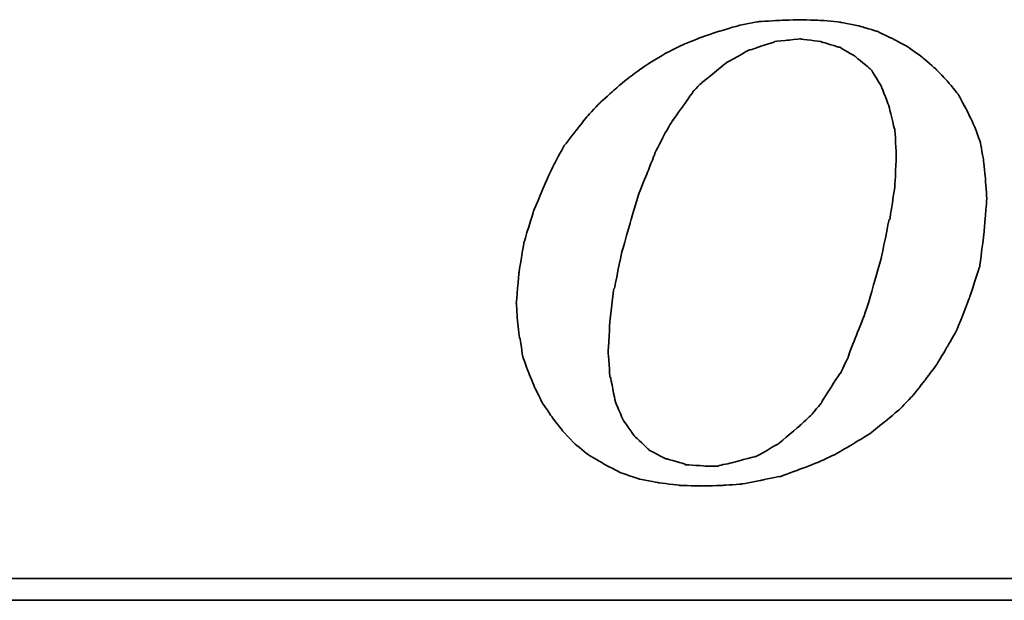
# Model space of a CAD drawing. Header units: millimetres. Extents: x -296 to -83, y 164 to 283.
# Tile 32 of 47: x -146.71 to -142.72, y 235.11 to 237.46. Entities that reach past the tile are written whole.
import ezdxf

# ---------------------------------------------------------------- set-up
doc = ezdxf.new("R2010")
doc.units = ezdxf.units.MM
doc.header["$LTSCALE"] = 0.1
doc.layers.add('DIM', color=4, linetype='CONTINUOUS')
doc.layers.add('layer 1', color=7, linetype='CONTINUOUS')

# ---------------------------------------------------------------- blocks, each defined once
blk = doc.blocks.new('TBI MOTION logo(完整正式版)')
at = {"layer": 'layer 1', "color": 22, "lineweight": 35}
for points, knots in [([(-11.34375, -6.98375), (-11.34375, -6.98375), (-10.91375, -7.43875), (-10.91375, -7.43875), (-10.91375, -7.43875), (-10.91375, -7.43875), (-10.38625, -7.87125), (-10.38625, -7.87125), (-10.38625, -7.87125), (-10.38625, -7.87125), (-9.81125, -8.20375), (-9.81125, -8.20375), (-9.81125, -8.20375), (-9.81125, -8.20375), (-9.21125, -8.51875), (-9.21125, -8.51875), (-9.21125, -8.51875), (-9.21125, -8.51875), (-8.51625, -8.75875), (-8.51625, -8.75875), (-8.51625, -8.75875), (-8.51625, -8.75875), (-7.77125, -8.90375), (-7.77125, -8.90375), (-7.77125, -8.90375), (-7.77125, -8.90375), (-6.97875, -8.99875), (-6.97875, -8.99875), (-6.97875, -8.99875), (-6.97875, -8.99875), (-6.14125, -9.02375), (-6.14125, -9.02375), (-6.14125, -9.02375), (-6.14125, -9.02375), (-5.37125, -8.99875), (-5.37125, -8.99875), (-5.37125, -8.99875), (-5.37125, -8.99875), (-4.65375, -8.94875), (-4.65375, -8.94875), (-4.65375, -8.94875), (-4.65375, -8.94875), (-3.93375, -8.80625), (-3.93375, -8.80625), (-3.93375, -8.80625), (-3.93375, -8.80625), (-3.21375, -8.66375), (-3.21375, -8.66375), (-3.21375, -8.66375), (-3.21375, -8.66375), (-2.49375, -8.39875), (-2.49375, -8.39875), (-2.49375, -8.39875), (-2.49375, -8.39875), (-1.79875, -8.13375), (-1.79875, -8.13375), (-1.79875, -8.13375), (-1.79875, -8.13375), (-1.17375, -7.84375), (-1.17375, -7.84375), (-1.17375, -7.84375), (-1.17375, -7.84375), (-0.52375, -7.46375), (-0.52375, -7.46375), (-0.52375, -7.46375), (-0.52375, -7.46375), (0.10124, -7.07875), (0.10124, -7.07875), (0.10124, -7.07875), (0.10124, -7.07875), (0.67625, -6.62375), (0.67625, -6.62375), (0.67625, -6.62375), (0.67625, -6.62375), (1.24874, -6.14375), (1.24874, -6.14375), (1.24874, -6.14375), (1.24874, -6.14375), (1.72874, -5.64125), (1.72874, -5.64125), (1.72874, -5.64125), (1.72874, -5.64125), (2.18624, -5.06375), (2.18624, -5.06375), (2.18624, -5.06375), (2.18624, -5.06375), (2.61625, -4.48874), (2.61625, -4.48874), (2.61625, -4.48874), (2.61625, -4.48874), (3.00125, -3.83874), (3.00125, -3.83874), (3.00125, -3.83874), (3.00125, -3.83874), (3.36124, -3.21374), (3.36124, -3.21374), (3.36124, -3.21374), (3.36124, -3.21374), (3.84374, -1.99125), (3.84374, -1.99125), (3.84374, -1.99125), (3.84374, -1.99125), (4.22625, -0.81875), (4.22625, -0.81875), (4.22625, -0.81875), (4.22625, -0.81875), (4.39125, 0.45624), (4.39125, 0.45624), (4.39125, 0.45624), (4.39125, 0.45624), (4.48874, 1.70124), (4.48874, 1.70124), (4.48874, 1.70124), (4.48874, 1.70124), (4.43874, 2.44625), (4.43874, 2.44625), (4.43874, 2.44625), (4.43874, 2.44625), (4.36874, 3.14125), (4.36874, 3.14125), (4.36874, 3.14125), (4.36874, 3.14125), (4.25125, 3.81125), (4.25125, 3.81125), (4.25125, 3.81125), (4.25125, 3.81125), (4.03124, 4.41125), (4.03124, 4.41125), (4.03124, 4.41125), (4.03124, 4.41125), (3.74374, 5.01125), (3.74374, 5.01125), (3.74374, 5.01125), (3.74374, 5.01125), (3.43124, 5.58875), (3.43124, 5.58875), (3.43124, 5.58875), (3.43124, 5.58875), (3.02625, 6.09125), (3.02625, 6.09125), (3.02625, 6.09125), (3.02625, 6.09125), (2.59374, 6.54875), (2.59374, 6.54875), (2.59374, 6.54875), (2.59374, 6.54875), (2.09124, 6.98125), (2.09124, 6.98125), (2.09124, 6.98125), (2.09124, 6.98125), (1.56124, 7.36625), (1.56124, 7.36625), (1.56124, 7.36625), (1.56124, 7.36625), (0.98624, 7.67625), (0.98624, 7.67625), (0.98624, 7.67625), (0.98624, 7.67625), (0.38624, 7.96375), (0.38624, 7.96375), (0.38624, 7.96375), (0.38624, 7.96375), (-0.25875, 8.15625), (-0.25875, 8.15625), (-0.25875, 8.15625), (-0.25875, 8.15625), (-0.98125, 8.30125), (-0.98125, 8.30125), (-0.98125, 8.30125), (-0.98125, 8.30125), (-1.70124, 8.37125), (-1.70124, 8.37125), (-1.70124, 8.37125), (-1.70124, 8.37125), (-2.49375, 8.39624), (-2.49375, 8.39624), (-2.49375, 8.39624), (-2.49375, 8.39624), (-3.28625, 8.37125), (-3.28625, 8.37125), (-3.28625, 8.37125), (-3.28625, 8.37125), (-4.05125, 8.32125), (-4.05125, 8.32125), (-4.05125, 8.32125), (-4.05125, 8.32125), (-4.77375, 8.18125), (-4.77375, 8.18125), (-4.77375, 8.18125), (-4.77375, 8.18125), (-5.51625, 7.96375), (-5.51625, 7.96375), (-5.51625, 7.96375), (-5.51625, 7.96375), (-6.21125, 7.72625), (-6.21125, 7.72625), (-6.21125, 7.72625), (-6.21125, 7.72625), (-6.92875, 7.43625), (-6.92875, 7.43625), (-6.92875, 7.43625), (-6.92875, 7.43625), (-7.57875, 7.10125), (-7.57875, 7.10125), (-7.57875, 7.10125), (-7.57875, 7.10125), (-8.24875, 6.69125), (-8.24875, 6.69125), (-8.24875, 6.69125), (-8.24875, 6.69125), (-8.84875, 6.26125), (-8.84875, 6.26125), (-8.84875, 6.26125), (-8.84875, 6.26125), (-9.42625, 5.78125), (-9.42625, 5.78125), (-9.42625, 5.78125), (-9.42625, 5.78125), (-9.95375, 5.30125), (-9.95375, 5.30125), (-9.95375, 5.30125), (-9.95375, 5.30125), (-10.43375, 4.79624), (-10.43375, 4.79624), (-10.43375, 4.79624), (-10.43375, 4.79624), (-10.88875, 4.22125), (-10.88875, 4.22125), (-10.88875, 4.22125), (-10.88875, 4.22125), (-11.29875, 3.69375), (-11.29875, 3.69375), (-11.29875, 3.69375), (-11.29875, 3.69375), (-11.63375, 3.09125), (-11.63375, 3.09125), (-11.63375, 3.09125), (-11.63375, 3.09125), (-11.91875, 2.49625), (-11.91875, 2.49625), (-11.91875, 2.49625), (-11.91875, 2.49625), (-12.44875, 1.24625), (-12.44875, 1.24625), (-12.44875, 1.24625), (-12.44875, 1.24625), (-12.80875, 0.06874), (-12.80875, 0.06874), (-12.80875, 0.06874), (-12.80875, 0.06874), (-12.99875, -1.07875), (-12.99875, -1.07875), (-12.99875, -1.07875), (-12.99875, -1.07875), (-13.09375, -2.18375), (-13.09375, -2.18375), (-13.09375, -2.18375), (-13.09375, -2.18375), (-13.04875, -2.85375), (-13.04875, -2.85375), (-13.04875, -2.85375), (-13.04875, -2.85375), (-12.97375, -3.50375), (-12.97375, -3.50375), (-12.97375, -3.50375), (-12.97375, -3.50375), (-12.95375, -3.50375), (-12.95375, -3.50375), (-12.95375, -3.50375), (-12.95375, -3.50375), (-12.85375, -4.17375), (-12.85375, -4.17375), (-12.85375, -4.17375), (-12.85375, -4.17375), (-12.63875, -4.77624), (-12.63875, -4.77624), (-12.63875, -4.77624), (-12.63875, -4.77624), (-12.39875, -5.35125), (-12.39875, -5.35125), (-12.39875, -5.35125), (-12.39875, -5.35125), (-12.11375, -5.92875), (-12.11375, -5.92875), (-12.11375, -5.92875), (-12.11375, -5.92875), (-11.75375, -6.45375), (-11.75375, -6.45375), (-11.75375, -6.45375), (-11.75375, -6.45375), (-11.34375, -6.98375), (-11.34375, -6.98375)], [0, 0, 0, 0, 0.01369863, 0.01369863, 0.01369863, 0.01369864, 0.02739726, 0.02739726, 0.02739726, 0.02739727, 0.04109589, 0.04109589, 0.04109589, 0.0410959, 0.05479452, 0.05479452, 0.05479452, 0.05479453, 0.06849315, 0.06849315, 0.06849315, 0.06849316, 0.08219178, 0.08219178, 0.08219178, 0.08219179, 0.09589041, 0.09589041, 0.09589041, 0.09589042, 0.10958904, 0.10958904, 0.10958904, 0.10958905, 0.12328767, 0.12328767, 0.12328767, 0.12328768, 0.1369863, 0.1369863, 0.1369863, 0.13698631, 0.15068493, 0.15068493, 0.15068493, 0.15068494, 0.16438356, 0.16438356, 0.16438356, 0.16438357, 0.17808219, 0.17808219, 0.17808219, 0.1780822, 0.19178082, 0.19178082, 0.19178082, 0.19178083, 0.20547945, 0.20547945, 0.20547945, 0.20547946, 0.21917808, 0.21917808, 0.21917808, 0.21917809, 0.23287671, 0.23287671, 0.23287671, 0.23287672, 0.24657534, 0.24657534, 0.24657534, 0.24657535, 0.26027397, 0.26027397, 0.26027397, 0.26027398, 0.2739726, 0.2739726, 0.2739726, 0.27397261, 0.28767123, 0.28767123, 0.28767123, 0.28767124, 0.30136986, 0.30136986, 0.30136986, 0.30136987, 0.31506849, 0.31506849, 0.31506849, 0.3150685, 0.32876712, 0.32876712, 0.32876712, 0.32876713, 0.34246575, 0.34246575, 0.34246575, 0.34246576, 0.35616438, 0.35616438, 0.35616438, 0.35616439, 0.36986301, 0.36986301, 0.36986301, 0.36986302, 0.38356164, 0.38356164, 0.38356164, 0.38356165, 0.39726027, 0.39726027, 0.39726027, 0.39726028, 0.4109589, 0.4109589, 0.4109589, 0.41095891, 0.42465753, 0.42465753, 0.42465753, 0.42465754, 0.43835616, 0.43835616, 0.43835616, 0.43835617, 0.45205479, 0.45205479, 0.45205479, 0.4520548, 0.46575342, 0.46575342, 0.46575342, 0.46575343, 0.47945205, 0.47945205, 0.47945205, 0.47945206, 0.49315068, 0.49315068, 0.49315068, 0.49315069, 0.50684932, 0.50684932, 0.50684932, 0.50684933, 0.52054795, 0.52054795, 0.52054795, 0.52054796, 0.53424658, 0.53424658, 0.53424658, 0.53424659, 0.54794521, 0.54794521, 0.54794521, 0.54794522, 0.56164384, 0.56164384, 0.56164384, 0.56164385, 0.57534247, 0.57534247, 0.57534247, 0.57534248, 0.5890411, 0.5890411, 0.5890411, 0.58904111, 0.60273973, 0.60273973, 0.60273973, 0.60273974, 0.61643836, 0.61643836, 0.61643836, 0.61643837, 0.63013699, 0.63013699, 0.63013699, 0.630137, 0.64383562, 0.64383562, 0.64383562, 0.64383563, 0.65753425, 0.65753425, 0.65753425, 0.65753426, 0.67123288, 0.67123288, 0.67123288, 0.67123289, 0.68493151, 0.68493151, 0.68493151, 0.68493152, 0.69863014, 0.69863014, 0.69863014, 0.69863015, 0.71232877, 0.71232877, 0.71232877, 0.71232878, 0.7260274, 0.7260274, 0.7260274, 0.72602741, 0.73972603, 0.73972603, 0.73972603, 0.73972604, 0.75342466, 0.75342466, 0.75342466, 0.75342467, 0.76712329, 0.76712329, 0.76712329, 0.7671233, 0.78082192, 0.78082192, 0.78082192, 0.78082193, 0.79452055, 0.79452055, 0.79452055, 0.79452056, 0.80821918, 0.80821918, 0.80821918, 0.80821919, 0.82191781, 0.82191781, 0.82191781, 0.82191782, 0.83561644, 0.83561644, 0.83561644, 0.83561645, 0.84931507, 0.84931507, 0.84931507, 0.84931508, 0.8630137, 0.8630137, 0.8630137, 0.86301371, 0.87671233, 0.87671233, 0.87671233, 0.87671234, 0.89041096, 0.89041096, 0.89041096, 0.89041097, 0.90410959, 0.90410959, 0.90410959, 0.9041096, 0.91780822, 0.91780822, 0.91780822, 0.91780823, 0.93150685, 0.93150685, 0.93150685, 0.93150686, 0.94520548, 0.94520548, 0.94520548, 0.94520549, 0.95890411, 0.95890411, 0.95890411, 0.95890412, 0.97260274, 0.97260274, 0.97260274, 0.97260275, 0.98630137, 0.98630137, 0.98630137, 0.98630138, 1, 1, 1, 1]), ([(-8.77875, 1.03124), (-8.77875, 1.03124), (-8.51625, 1.89625), (-8.51625, 1.89625), (-8.51625, 1.89625), (-8.51625, 1.89625), (-8.20375, 2.66375), (-8.20375, 2.66375), (-8.20375, 2.66375), (-8.20375, 2.66375), (-7.91625, 3.38125), (-7.91625, 3.38125), (-7.91625, 3.38125), (-7.91625, 3.38125), (-7.91625, 3.40624), (-7.91625, 3.40624), (-7.91625, 3.40624), (-7.91625, 3.40624), (-7.57875, 4.07624), (-7.57875, 4.07624), (-7.57875, 4.07624), (-7.57875, 4.07624), (-7.24375, 4.65125), (-7.24375, 4.65125), (-7.24375, 4.65125), (-7.24375, 4.65125), (-7.21875, 4.65125), (-7.21875, 4.65125), (-7.21875, 4.65125), (-7.21875, 4.65125), (-7.21875, 4.67624), (-7.21875, 4.67624), (-7.21875, 4.67624), (-7.21875, 4.67624), (-6.83625, 5.20375), (-6.83625, 5.20375), (-6.83625, 5.20375), (-6.83625, 5.20375), (-6.49875, 5.68625), (-6.49875, 5.68625), (-6.49875, 5.68625), (-6.49875, 5.68625), (-6.49875, 5.70625), (-6.49875, 5.70625), (-6.49875, 5.70625), (-6.49875, 5.70625), (-6.11625, 6.09125), (-6.11625, 6.09125), (-6.11625, 6.09125), (-6.11625, 6.09125), (-6.09125, 6.09125), (-6.09125, 6.09125), (-6.09125, 6.09125), (-6.09125, 6.09125), (-5.27375, 6.76625), (-5.27375, 6.76625), (-5.27375, 6.76625), (-5.27375, 6.76625), (-5.24875, 6.76625), (-5.24875, 6.76625), (-5.24875, 6.76625), (-5.24875, 6.76625), (-5.24875, 6.78625), (-5.24875, 6.78625), (-5.24875, 6.78625), (-5.24875, 6.78625), (-4.38875, 7.26624), (-4.38875, 7.26624), (-4.38875, 7.26624), (-4.38875, 7.26624), (-4.36125, 7.26624), (-4.36125, 7.26624), (-4.36125, 7.26624), (-4.36125, 7.26624), (-3.93375, 7.41125), (-3.93375, 7.41125), (-3.93375, 7.41125), (-3.93375, 7.41125), (-3.47375, 7.55625), (-3.47375, 7.55625), (-3.47375, 7.55625), (-3.47375, 7.55625), (-3.45375, 7.55625), (-3.45375, 7.55625), (-3.45375, 7.55625), (-3.45375, 7.55625), (-3.42875, 7.58124), (-3.42875, 7.58124), (-3.42875, 7.58124), (-3.42875, 7.58124), (-2.97375, 7.62625), (-2.97375, 7.62625), (-2.97375, 7.62625), (-2.97375, 7.62625), (-2.49375, 7.67625), (-2.49375, 7.67625), (-2.49375, 7.67625), (-2.49375, 7.67625), (-2.46875, 7.67625), (-2.46875, 7.67625), (-2.46875, 7.67625), (-2.46875, 7.67625), (-1.70124, 7.58124), (-1.70124, 7.58124), (-1.70124, 7.58124), (-1.70124, 7.58124), (-1.67875, 7.55625), (-1.67875, 7.55625), (-1.67875, 7.55625), (-1.67875, 7.55625), (-1.65375, 7.55625), (-1.65375, 7.55625), (-1.65375, 7.55625), (-1.65375, 7.55625), (-1.03125, 7.36625), (-1.03125, 7.36625), (-1.03125, 7.36625), (-1.03125, 7.36625), (-1.00625, 7.36625), (-1.00625, 7.36625), (-1.00625, 7.36625), (-1.00625, 7.36625), (-0.43124, 7.02624), (-0.43124, 7.02624), (-0.43124, 7.02624), (-0.43124, 7.02624), (-0.40625, 7.00624), (-0.40625, 7.00624), (-0.40625, 7.00624), (-0.40625, 7.00624), (0.12124, 6.57124), (0.12124, 6.57124), (0.12124, 6.57124), (0.12124, 6.57124), (0.14624, 6.54875), (0.14624, 6.54875), (0.14624, 6.54875), (0.14624, 6.54875), (0.17124, 6.52375), (0.17124, 6.52375), (0.17124, 6.52375), (0.17124, 6.52375), (0.55625, 5.89875), (0.55625, 5.89875), (0.55625, 5.89875), (0.55625, 5.89875), (0.55625, 5.87625), (0.55625, 5.87625), (0.55625, 5.87625), (0.55625, 5.87625), (0.84124, 5.15625), (0.84124, 5.15625), (0.84124, 5.15625), (0.84124, 5.15625), (0.84124, 5.13125), (0.84124, 5.13125), (0.84124, 5.13125), (0.84124, 5.13125), (1.03624, 4.31875), (1.03624, 4.31875), (1.03624, 4.31875), (1.03624, 4.31875), (1.05624, 4.31875), (1.05624, 4.31875), (1.05624, 4.31875), (1.05624, 4.31875), (1.05624, 4.29125), (1.05624, 4.29125), (1.05624, 4.29125), (1.05624, 4.29125), (1.10625, 3.33125), (1.10625, 3.33125), (1.10625, 3.33125), (1.10625, 3.33125), (1.10625, 3.30875), (1.10625, 3.30875), (1.10625, 3.30875), (1.10625, 3.30875), (1.05624, 2.20624), (1.05624, 2.20624), (1.05624, 2.20624), (1.05624, 2.20624), (1.05624, 2.18124), (1.05624, 2.18124), (1.05624, 2.18124), (1.05624, 2.18124), (0.86624, 0.93624), (0.86624, 0.93624), (0.86624, 0.93624), (0.86624, 0.93624), (0.84124, 0.93624), (0.84124, 0.93624), (0.84124, 0.93624), (0.84124, 0.93624), (0.55625, -0.45874), (0.55625, -0.45874), (0.55625, -0.45874), (0.55625, -0.45874), (0.12124, -1.99125), (0.12124, -1.99125), (0.12124, -1.99125), (0.12124, -1.99125), (0.12124, -2.01874), (0.12124, -2.01874), (0.12124, -2.01874), (0.12124, -2.01874), (-0.13874, -2.78375), (-0.13874, -2.78375), (-0.13874, -2.78375), (-0.13874, -2.78375), (-0.43124, -3.50375), (-0.43124, -3.50375), (-0.43124, -3.50375), (-0.43124, -3.50375), (-0.69375, -4.19875), (-0.69375, -4.19875), (-0.69375, -4.19875), (-0.69375, -4.19875), (-0.69375, -4.22375), (-0.69375, -4.22375), (-0.69375, -4.22375), (-0.69375, -4.22375), (-0.98125, -4.82374), (-0.98125, -4.82374), (-0.98125, -4.82374), (-0.98125, -4.82374), (-1.00625, -4.82374), (-1.00625, -4.82374), (-1.00625, -4.82374), (-1.00625, -4.82374), (-1.33875, -5.35125), (-1.33875, -5.35125), (-1.33875, -5.35125), (-1.33875, -5.35125), (-1.67875, -5.87875), (-1.67875, -5.87875), (-1.67875, -5.87875), (-1.67875, -5.87875), (-1.67875, -5.90375), (-1.67875, -5.90375), (-1.67875, -5.90375), (-1.67875, -5.90375), (-2.05875, -6.35875), (-2.05875, -6.35875), (-2.05875, -6.35875), (-2.05875, -6.35875), (-2.08375, -6.38375), (-2.08375, -6.38375), (-2.08375, -6.38375), (-2.08375, -6.38375), (-2.46875, -6.74375), (-2.46875, -6.74375), (-2.46875, -6.74375), (-2.46875, -6.74375), (-3.25875, -7.41625), (-3.25875, -7.41625), (-3.25875, -7.41625), (-3.25875, -7.41625), (-3.28625, -7.43875), (-3.28625, -7.43875), (-3.28625, -7.43875), (-3.28625, -7.43875), (-4.12375, -7.91875), (-4.12375, -7.91875), (-4.12375, -7.91875), (-4.12375, -7.91875), (-4.14875, -7.91875), (-4.14875, -7.91875), (-4.14875, -7.91875), (-4.14875, -7.91875), (-4.17125, -7.91875), (-4.17125, -7.91875), (-4.17125, -7.91875), (-4.17125, -7.91875), (-5.03375, -8.15875), (-5.03375, -8.15875), (-5.03375, -8.15875), (-5.03375, -8.15875), (-5.51625, -8.25625), (-5.51625, -8.25625), (-5.51625, -8.25625), (-5.51625, -8.25625), (-5.54125, -8.27875), (-5.54125, -8.27875), (-5.54125, -8.27875), (-5.54125, -8.27875), (-5.56375, -8.27875), (-5.56375, -8.27875), (-5.56375, -8.27875), (-5.56375, -8.27875), (-5.99625, -8.27875), (-5.99625, -8.27875), (-5.99625, -8.27875), (-5.99625, -8.27875), (-6.76375, -8.23125), (-6.76375, -8.23125), (-6.76375, -8.23125), (-6.76375, -8.23125), (-6.78875, -8.23125), (-6.78875, -8.23125), (-6.78875, -8.23125), (-6.78875, -8.23125), (-6.78875, -8.20375), (-6.78875, -8.20375), (-6.78875, -8.20375), (-6.78875, -8.20375), (-7.45875, -8.01375), (-7.45875, -8.01375), (-7.45875, -8.01375), (-7.45875, -8.01375), (-7.48375, -8.01375), (-7.48375, -8.01375), (-7.48375, -8.01375), (-7.48375, -8.01375), (-7.50875, -8.01375), (-7.50875, -8.01375), (-7.50875, -8.01375), (-7.50875, -8.01375), (-8.13125, -7.67875), (-8.13125, -7.67875), (-8.13125, -7.67875), (-8.13125, -7.67875), (-8.15625, -7.65375), (-8.15625, -7.65375), (-8.15625, -7.65375), (-8.15625, -7.65375), (-8.65875, -7.17375), (-8.65875, -7.17375), (-8.65875, -7.17375), (-8.65875, -7.17375), (-8.68375, -7.14875), (-8.68375, -7.14875), (-8.68375, -7.14875), (-8.68375, -7.14875), (-9.08875, -6.57375), (-9.08875, -6.57375), (-9.08875, -6.57375), (-9.08875, -6.57375), (-9.11375, -6.54875), (-9.11375, -6.54875), (-9.11375, -6.54875), (-9.11375, -6.54875), (-9.11375, -6.52875), (-9.11375, -6.52875), (-9.11375, -6.52875), (-9.11375, -6.52875), (-9.40375, -5.85375), (-9.40375, -5.85375), (-9.40375, -5.85375), (-9.40375, -5.85375), (-9.40375, -5.82875), (-9.40375, -5.82875), (-9.40375, -5.82875), (-9.40375, -5.82875), (-9.56875, -4.96875), (-9.56875, -4.96875), (-9.56875, -4.96875), (-9.56875, -4.96875), (-9.59375, -4.94375), (-9.59375, -4.94375), (-9.59375, -4.94375), (-9.59375, -4.94375), (-9.66375, -4.03375), (-9.66375, -4.03375), (-9.66375, -4.03375), (-9.66375, -4.03375), (-9.66375, -4.00875), (-9.66375, -4.00875), (-9.66375, -4.00875), (-9.66375, -4.00875), (-9.59375, -2.85375), (-9.59375, -2.85375), (-9.59375, -2.85375), (-9.59375, -2.85375), (-9.45125, -1.65875), (-9.45125, -1.65875), (-9.45125, -1.65875), (-9.45125, -1.65875), (-9.42625, -1.63375), (-9.42625, -1.63375), (-9.42625, -1.63375), (-9.42625, -1.63375), (-9.16125, -0.33875), (-9.16125, -0.33875), (-9.16125, -0.33875), (-9.16125, -0.33875), (-8.77875, 1.00624), (-8.77875, 1.00624), (-8.77875, 1.00624), (-8.77875, 1.00624), (-8.77875, 1.03124), (-8.77875, 1.03124)], [0, 0, 0, 0, 0.01020408, 0.01020408, 0.01020408, 0.01020409, 0.02040816, 0.02040816, 0.02040816, 0.02040817, 0.03061224, 0.03061224, 0.03061224, 0.03061225, 0.04081633, 0.04081633, 0.04081633, 0.04081634, 0.05102041, 0.05102041, 0.05102041, 0.05102042, 0.06122449, 0.06122449, 0.06122449, 0.0612245, 0.07142857, 0.07142857, 0.07142857, 0.07142858, 0.08163265, 0.08163265, 0.08163265, 0.08163266, 0.09183673, 0.09183673, 0.09183673, 0.09183674, 0.10204082, 0.10204082, 0.10204082, 0.10204083, 0.1122449, 0.1122449, 0.1122449, 0.11224491, 0.12244898, 0.12244898, 0.12244898, 0.12244899, 0.13265306, 0.13265306, 0.13265306, 0.13265307, 0.14285714, 0.14285714, 0.14285714, 0.14285715, 0.15306122, 0.15306122, 0.15306122, 0.15306123, 0.16326531, 0.16326531, 0.16326531, 0.16326532, 0.17346939, 0.17346939, 0.17346939, 0.1734694, 0.18367347, 0.18367347, 0.18367347, 0.18367348, 0.19387755, 0.19387755, 0.19387755, 0.19387756, 0.20408163, 0.20408163, 0.20408163, 0.20408164, 0.21428571, 0.21428571, 0.21428571, 0.21428572, 0.2244898, 0.2244898, 0.2244898, 0.22448981, 0.23469388, 0.23469388, 0.23469388, 0.23469389, 0.24489796, 0.24489796, 0.24489796, 0.24489797, 0.25510204, 0.25510204, 0.25510204, 0.25510205, 0.26530612, 0.26530612, 0.26530612, 0.26530613, 0.2755102, 0.2755102, 0.2755102, 0.27551021, 0.28571429, 0.28571429, 0.28571429, 0.2857143, 0.29591837, 0.29591837, 0.29591837, 0.29591838, 0.30612245, 0.30612245, 0.30612245, 0.30612246, 0.31632653, 0.31632653, 0.31632653, 0.31632654, 0.32653061, 0.32653061, 0.32653061, 0.32653062, 0.33673469, 0.33673469, 0.33673469, 0.3367347, 0.34693878, 0.34693878, 0.34693878, 0.34693879, 0.35714286, 0.35714286, 0.35714286, 0.35714287, 0.36734694, 0.36734694, 0.36734694, 0.36734695, 0.37755102, 0.37755102, 0.37755102, 0.37755103, 0.3877551, 0.3877551, 0.3877551, 0.38775511, 0.39795918, 0.39795918, 0.39795918, 0.39795919, 0.40816327, 0.40816327, 0.40816327, 0.40816328, 0.41836735, 0.41836735, 0.41836735, 0.41836736, 0.42857143, 0.42857143, 0.42857143, 0.42857144, 0.43877551, 0.43877551, 0.43877551, 0.43877552, 0.44897959, 0.44897959, 0.44897959, 0.4489796, 0.45918367, 0.45918367, 0.45918367, 0.45918368, 0.46938776, 0.46938776, 0.46938776, 0.46938777, 0.47959184, 0.47959184, 0.47959184, 0.47959185, 0.48979592, 0.48979592, 0.48979592, 0.48979593, 0.5, 0.5, 0.5, 0.50000001, 0.51020408, 0.51020408, 0.51020408, 0.51020409, 0.52040816, 0.52040816, 0.52040816, 0.52040817, 0.53061224, 0.53061224, 0.53061224, 0.53061225, 0.54081633, 0.54081633, 0.54081633, 0.54081634, 0.55102041, 0.55102041, 0.55102041, 0.55102042, 0.56122449, 0.56122449, 0.56122449, 0.5612245, 0.57142857, 0.57142857, 0.57142857, 0.57142858, 0.58163265, 0.58163265, 0.58163265, 0.58163266, 0.59183673, 0.59183673, 0.59183673, 0.59183674, 0.60204082, 0.60204082, 0.60204082, 0.60204083, 0.6122449, 0.6122449, 0.6122449, 0.61224491, 0.62244898, 0.62244898, 0.62244898, 0.62244899, 0.63265306, 0.63265306, 0.63265306, 0.63265307, 0.64285714, 0.64285714, 0.64285714, 0.64285715, 0.65306122, 0.65306122, 0.65306122, 0.65306123, 0.66326531, 0.66326531, 0.66326531, 0.66326532, 0.67346939, 0.67346939, 0.67346939, 0.6734694, 0.68367347, 0.68367347, 0.68367347, 0.68367348, 0.69387755, 0.69387755, 0.69387755, 0.69387756, 0.70408163, 0.70408163, 0.70408163, 0.70408164, 0.71428571, 0.71428571, 0.71428571, 0.71428572, 0.7244898, 0.7244898, 0.7244898, 0.72448981, 0.73469388, 0.73469388, 0.73469388, 0.73469389, 0.74489796, 0.74489796, 0.74489796, 0.74489797, 0.75510204, 0.75510204, 0.75510204, 0.75510205, 0.76530612, 0.76530612, 0.76530612, 0.76530613, 0.7755102, 0.7755102, 0.7755102, 0.77551021, 0.78571429, 0.78571429, 0.78571429, 0.7857143, 0.79591837, 0.79591837, 0.79591837, 0.79591838, 0.80612245, 0.80612245, 0.80612245, 0.80612246, 0.81632653, 0.81632653, 0.81632653, 0.81632654, 0.82653061, 0.82653061, 0.82653061, 0.82653062, 0.83673469, 0.83673469, 0.83673469, 0.8367347, 0.84693878, 0.84693878, 0.84693878, 0.84693879, 0.85714286, 0.85714286, 0.85714286, 0.85714287, 0.86734694, 0.86734694, 0.86734694, 0.86734695, 0.87755102, 0.87755102, 0.87755102, 0.87755103, 0.8877551, 0.8877551, 0.8877551, 0.88775511, 0.89795918, 0.89795918, 0.89795918, 0.89795919, 0.90816327, 0.90816327, 0.90816327, 0.90816328, 0.91836735, 0.91836735, 0.91836735, 0.91836736, 0.92857143, 0.92857143, 0.92857143, 0.92857144, 0.93877551, 0.93877551, 0.93877551, 0.93877552, 0.94897959, 0.94897959, 0.94897959, 0.9489796, 0.95918367, 0.95918367, 0.95918367, 0.95918368, 0.96938776, 0.96938776, 0.96938776, 0.96938777, 0.97959184, 0.97959184, 0.97959184, 0.97959185, 0.98979592, 0.98979592, 0.98979592, 0.98979593, 1, 1, 1, 1]), ([(75.90875, -9.47875), (75.90875, -9.47875), (75.90875, -12.28625), (75.90875, -12.28625), (75.90875, -12.28625), (75.90875, -12.28625), (75.90875, -12.47875), (75.90875, -12.47875), (75.90875, -12.47875), (75.90875, -12.47875), (75.71625, -12.47875), (75.71625, -12.47875), (75.71625, -12.47875), (75.71625, -12.47875), (-88.32875, -12.47875), (-88.32875, -12.47875), (-88.32875, -12.47875), (-88.32875, -12.47875), (-88.32875, -13.29375), (-88.32875, -13.29375), (-88.32875, -13.29375), (-88.32875, -13.29375), (82.89125, -13.29375), (82.89125, -13.29375), (82.89125, -13.29375), (82.89125, -13.29375), (75.90875, -9.47875), (75.90875, -9.47875)], [0, 0, 0, 0, 0.14285714, 0.14285714, 0.14285714, 0.14285715, 0.28571429, 0.28571429, 0.28571429, 0.2857143, 0.42857143, 0.42857143, 0.42857143, 0.42857144, 0.57142857, 0.57142857, 0.57142857, 0.57142858, 0.71428571, 0.71428571, 0.71428571, 0.71428572, 0.85714286, 0.85714286, 0.85714286, 0.85714287, 1, 1, 1, 1])]:
    blk.add_open_spline(points, degree=3, knots=knots, dxfattribs=at)

msp = doc.modelspace()

# ---------------------------------------------------------------- block references
at = {"layer": 'DIM', "color": 7, "xscale": 0.1084654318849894, "yscale": 0.1084654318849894, "zscale": 0.1084654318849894}
msp.add_blockref('TBI MOTION logo(完整正式版)', (-143.2748, 236.5503), dxfattribs=at)

doc.saveas('drawing.dxf')
